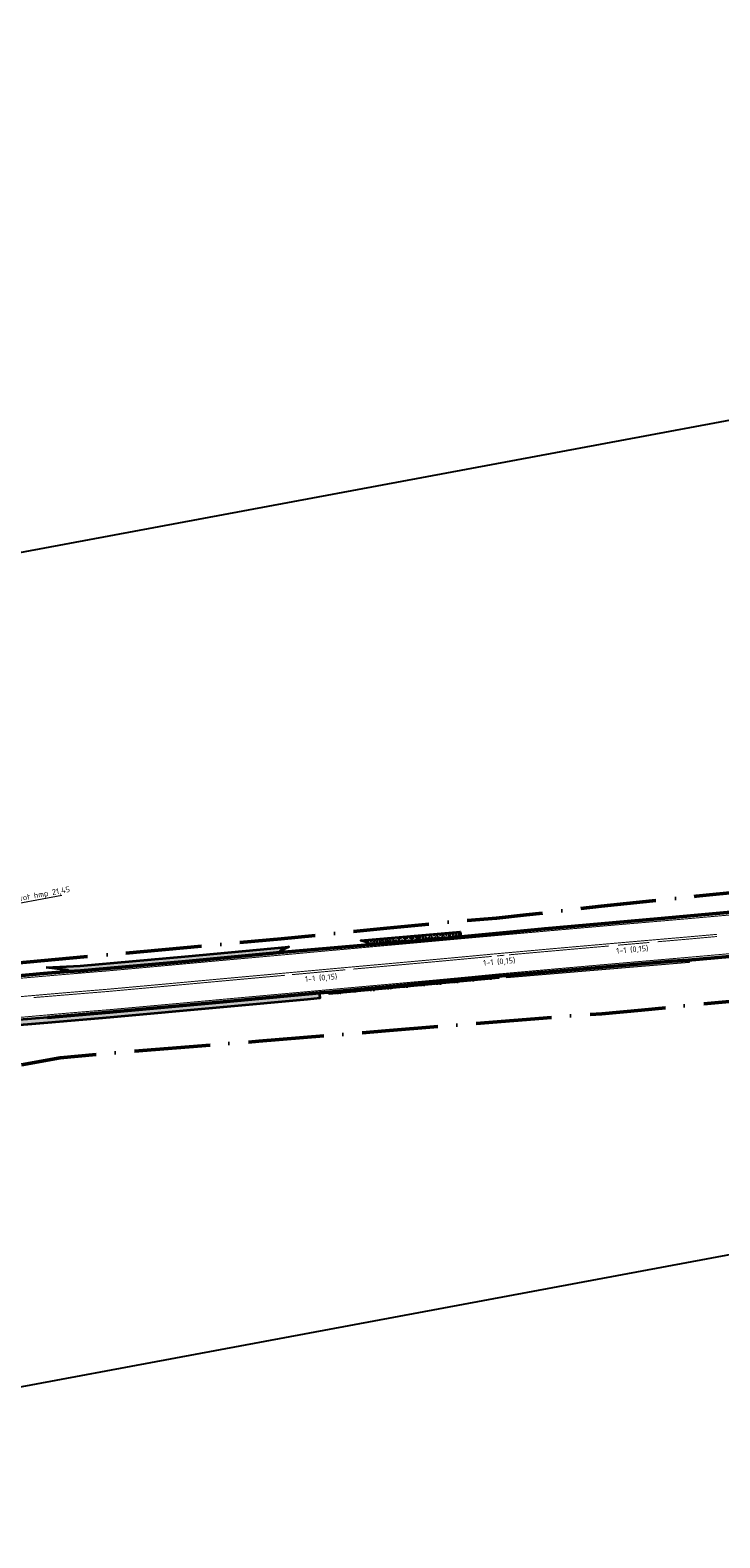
# Model space of a CAD drawing. Header units: metres. Extents: x 125342 to 129425, y 451189 to 457051.
# Tile 34 of 68: x 126811 to 126920, y 451480 to 451719. Entities that reach past the tile are written whole.
import ezdxf
from ezdxf import colors
from ezdxf.entities.mleader import LeaderData, LeaderLine
from ezdxf.math import Vec2, Vec3

# ---------------------------------------------------------------- set-up
doc = ezdxf.new("R2010")
doc.units = ezdxf.units.M
for name, pattern in [('VW-1-1_STREEP', [2, 1, -1]), ('VW-3-3_STREEP', [6, 3, -3]), ('XX-PROJECTGRENS', [18, 12, -3, 0, -3])]:
    doc.linetypes.add(name, pattern=pattern)
doc.layers.get('Defpoints').update_dxf_attribs({"color": 30})
for name, color, linetype, lineweight in [('B-WE-VW-MARKERING_LANGS_STREEP_11_015-G', 7, 'VW-1-1_STREEP', 13), ('B-WE-VW-MARKERING_LANGS_STREEP_33_015-G', 7, 'VW-3-3_STREEP', 13), ('B-WE-VW-MARKERING_LANGS_STREEP_DOORGETROKKEN_015-G', 7, 'Continuous', 13), ('N-WE-KG-GRENS_PROJECT_NIEUW-G', 7, 'XX-PROJECTGRENS', 50), ('N-WE-VH-KANTVERHARDING-G', 210, 'Continuous', 50), ('N-WE-VH-VERHARDING_GRASBETONSTEEN-A-1000-40CM', 32, 'Continuous', 18), ('N-WE-VH-VERHARDING_GRASBETONSTEEN-A-1000-80CM', 72, 'Continuous', 18), ('N-WE-VH-VERHARDING_GRASBETONSTEEN-G', 70, 'Continuous', 35), ('N-WE-VW-MARKERING-T18', 7, 'Continuous', 18), ('X-XX-AL-T18', 7, 'Continuous', 18)]:
    doc.layers.add(name, color=color, linetype=linetype, lineweight=lineweight)
doc.styles.add('NLCS-ISO-M500-T18', font='NLCS-ISO.ttf', dxfattribs={"height": 0.9})
pattern_1 = [(90, (0, 0), (-1, 6e-17), []), (90, (0.25, 0), (-1, 6e-17), []), (0, (0, 0), (0, 1), [-0.25, 0.25]), (0, (0, 0.25), (0, 1), [-0.25, 0.25]), (0, (0, 0.5), (0, 1), [0.25, -0.25]), (0, (0, 0.75), (0, 1), [0.25, -0.25]), (90, (0.5, 0), (-1, 6e-17), [0.25, -0.25]), (90, (0.75, 0), (-1, 6e-17), [0.25, -0.25])]

msp = doc.modelspace()

# ---------------------------------------------------------------- hatches: boundary and pattern name
at = {"layer": 'N-WE-VH-VERHARDING_GRASBETONSTEEN-A-1000-40CM', "true_color": 0xcd6928}
h = msp.add_hatch(dxfattribs=at)
h.set_pattern_fill('AVH-GRASBETONSTEEN_01-SO', color=32, scale=0.5, pattern_type=2)
h.set_pattern_definition(pattern_1)
h.paths.add_polyline_path([(126915.091, 451571.167), (126915.057, 451571.566), (126914.927, 451571.555), (126912.361, 451571.391), (126899.535, 451570.259), (126886.081, 451569.12), (126886.116, 451568.722)])
h = msp.add_hatch(dxfattribs=at)
h.set_pattern_fill('AVH-GRASBETONSTEEN_01-SO', color=32, scale=0.5, pattern_type=2)
h.set_pattern_definition(pattern_1)
h.paths.add_polyline_path([(126884.899, 451568.602), (126884.863, 451569), (126869.298, 451567.53), (126858, 451566.477), (126858.027, 451566.078)])
at = {"layer": 'N-WE-VH-VERHARDING_GRASBETONSTEEN-A-1000-80CM'}
h = msp.add_hatch(dxfattribs=at)
h.set_pattern_fill('AVH-GRASBETONSTEEN_01-SO', color=256, scale=0.5, pattern_type=2)
h.set_pattern_definition(pattern_1)
h.paths.add_polyline_path([(126878.87, 451575.233), (126878.839, 451575.558), (126878.842, 451575.559), (126878.801, 451576.03), (126863.03, 451574.656), (126864.259, 451574.256), (126864.308, 451573.964)])
h = msp.add_hatch(dxfattribs=at)
h.set_pattern_fill('AVH-GRASBETONSTEEN_01-SO', color=256, scale=0.5, pattern_type=2)
h.set_pattern_definition(pattern_1)
h.paths.add_polyline_path([(126813.174, 451570.377), (126818.573, 451570.643), (126835.166, 451572.127), (126851.626, 451573.663), (126850.282, 451572.983), (126850.242, 451572.73), (126835.239, 451571.33), (126818.628, 451569.845), (126816.678, 451569.749), (126816.66, 451569.921)])
h = msp.add_hatch(dxfattribs=at)
h.set_pattern_fill('AVH-GRASBETONSTEEN_01-SO', color=256, scale=0.5, pattern_type=2)
h.set_pattern_definition(pattern_1)
edge = h.paths.add_edge_path()
edge.add_line((126813.398, 451562.448), (126806.36, 451561.846))
edge.add_line((126806.36, 451561.846), (126803.187, 451560.757))
edge.add_arc((127076.627, 448478.109), 3094.752, 94.878003, 95.069033, ccw=False)
edge.add_line((126813.466, 451561.651), (126823.301, 451562.493))
edge.add_line((126823.301, 451562.493), (126841.291, 451564.153))
edge.add_line((126841.291, 451564.153), (126854.578, 451565.368))
edge.add_line((126854.578, 451565.368), (126856.579, 451565.565))
edge.add_line((126856.579, 451565.565), (126856.501, 451566.361))
edge.add_line((126856.501, 451566.361), (126854.502, 451566.164))
edge.add_line((126854.502, 451566.164), (126841.217, 451564.95))
edge.add_line((126841.217, 451564.95), (126823.23, 451563.29))
edge.add_line((126823.23, 451563.29), (126813.398, 451562.448))

# ---------------------------------------------------------------- linework, layer by layer
at = {"layer": 'B-WE-VW-MARKERING_LANGS_STREEP_11_015-G'}
msp.add_lwpolyline([(126903.791, 451573.902, 0.15, 0.15, -0.0001882), (126908.784, 451574.335, 0, 0, 0)], format="xyseb", dxfattribs=at)
at = {"layer": 'B-WE-VW-MARKERING_LANGS_STREEP_11_015-G', "const_width": 0.15, "flags": 128}
for points in [[(126884.611, 451572.202, -0.0000431), (126885.768, 451572.306)], [(126852.139, 451569.235, 0.0000387), (126857.714, 451569.743, -0.0000243), (126860.605, 451570.005)]]:
    msp.add_lwpolyline(points, format="xyb", dxfattribs=at)
at = {"layer": 'B-WE-VW-MARKERING_LANGS_STREEP_33_015-G', "const_width": 0.15, "flags": 128}
for points in [[(127151.191, 451626.128, -0.0031877), (127134.493, 451618.522, -0.0362922), (127107.448, 451609.22, -0.0012401), (127093.955, 451606.219, -0.007693), (127084.06, 451604.231, 0.000312), (127048.752, 451597.631), (127041.053, 451596.227, 0.002406), (127028.96, 451593.962, 0.0050811), (127008.535, 451590.003, 0.0024759), (126990.984, 451587.114, -0.0069856), (126970.996, 451584.173, -0.0016279), (126954.565, 451582.022, -0.0124757), (126929.827, 451579.421), (126914.346, 451578.051, 0.0011213), (126884.261, 451575.408, 0.0001888), (126868.734, 451574.002, 0.0001012), (126857.429, 451572.981, -0.0000914), (126840.615, 451571.451, -0.0005777), (126822.659, 451569.809, 0.0014714), (126812.805, 451568.987, 0.0014714)], [(126813.361, 451562.862, -0.0014721), (126823.183, 451563.682, 0.0005784), (126841.177, 451565.327, 0.0001179), (126857.967, 451566.854, -0.0000964), (126869.268, 451567.875, 0.003003), (126884.823, 451569.334, -0.0011211), (126914.875, 451571.974), (126930.339, 451573.342, 0.0124587), (126955.346, 451575.972, 0.0016267), (126971.803, 451578.127, 0.0069927), (126991.981, 451581.096, -0.0024979), (127009.627, 451584, -0.0051201), (127030.086, 451587.967, -0.0024112), (127042.147, 451590.226), (127049.861, 451591.632, -0.0003121), (127085.173, 451598.234, 0.0076962), (127095.256, 451600.259, 0.0013959), (127108.896, 451603.295, 0.0365718), (127136.939, 451612.934, 0.0032037), (127153.791, 451620.61)], [(126638.395, 451553.242), (126655.461, 451551.439, 0.0030379), (126657.738, 451551.284, 0.0054372), (126661.948, 451551.066, 0.0080011), (126668.45, 451550.9, 0.0082324), (126675.121, 451550.947, 0.0083229), (126681.784, 451551.212), (126691.503, 451551.864), (126716.755, 451554.124), (126730.039, 451555.327), (126742.162, 451556.401), (126754.191, 451557.501), (126769.808, 451558.929), (126786.279, 451560.409), (126815.04, 451563.006)]]:
    msp.add_lwpolyline(points, format="xyb", dxfattribs=at)
at = {"layer": 'B-WE-VW-MARKERING_LANGS_STREEP_33_015-G', "flags": 128}
msp.add_lwpolyline([(126812.805, 451568.987, 0.15, 0.15, 0.0010512), (126805.768, 451568.364, 0.15, 0.15, -0.0112564), (126804.009, 451568.224, 0, 0, 0)], format="xyseb", dxfattribs=at)
at = {"layer": 'B-WE-VW-MARKERING_LANGS_STREEP_DOORGETROKKEN_015-G', "const_width": 0.15, "flags": 128}
for points in [[(126813.067, 451566.099, -0.0014717), (126822.906, 451566.92, 0.000578), (126840.88, 451568.563, 0.0001167), (126857.682, 451570.092, -0.0000997), (126868.985, 451571.113, 0.0014013), (126884.526, 451572.546, -0.0011212), (126914.596, 451575.187), (126919.493, 451575.62)], [(126910.088, 451574.448, -0.000171), (126914.626, 451574.838), (126919.5, 451575.281)], [(126861.854, 451570.118, -0.0000602), (126869.017, 451570.764, 0.0013322), (126883.792, 451572.125)], [(126886.526, 451572.374, -0.0005981), (126902.391, 451573.78)], [(126813.098, 451565.762, -0.0001226), (126822.936, 451566.571, 0.0005781), (126840.912, 451568.215, 0.0000703), (126851.035, 451569.135)], [(126804.275, 451565.305, -0.0063363), (126806.031, 451565.476, -0.001053), (126813.067, 451566.099, -0.001053)], [(126811.202, 451565.606, -0.0000236), (126813.098, 451565.762, -0.0000236)]]:
    msp.add_lwpolyline(points, format="xyb", dxfattribs=at)
at = {"layer": 'Defpoints', "flags": 128}
msp.add_lwpolyline([(126738.155, 451622.919), (127207.073, 451710.346), (127230.901, 451582.543), (126761.983, 451495.116)], close=True, dxfattribs=at)
msp.add_lwpolyline([(126738.155, 451622.919), (127207.073, 451710.346), (127230.901, 451582.543), (126761.983, 451495.116)], close=True, dxfattribs=at)
at = {"layer": 'N-WE-VH-KANTVERHARDING-G', "flags": 128}
for points in [[(126934.448, 451580.312), (126910.047, 451578.081), (126892.186, 451576.502), (126878.87, 451575.233), (126864.308, 451573.964), (126853.898, 451573.051), (126850.242, 451572.73), (126835.239, 451571.33), (126818.628, 451569.845), (126816.678, 451569.749), (126812.768, 451569.394)], [(126930.403, 451572.879), (126914.927, 451571.555), (126912.361, 451571.391), (126899.535, 451570.259), (126886.081, 451569.12), (126884.863, 451569), (126869.298, 451567.53), (126858, 451566.477), (126856.501, 451566.361), (126841.218, 451564.95), (126823.23, 451563.29), (126813.398, 451562.448)], [(126812.768, 451569.394), (126800.191, 451568.254)]]:
    msp.add_lwpolyline(points, dxfattribs=at)
at = {"layer": 'N-WE-VH-VERHARDING_GRASBETONSTEEN-A-1000-40CM', "color": 32, "true_color": 0xcd6928, "flags": 128}
for points in [[(126915.057, 451571.566), (126915.091, 451571.167), (126886.116, 451568.722)], [(126884.863, 451569), (126884.899, 451568.602), (126858.027, 451566.078), (126858, 451566.477)], [(126886.081, 451569.12), (126886.116, 451568.722)]]:
    msp.add_lwpolyline(points, dxfattribs=at)
at = {"layer": 'N-WE-VH-VERHARDING_GRASBETONSTEEN-G', "flags": 128}
for points in [[(126878.87, 451575.233), (126864.308, 451573.964), (126864.259, 451574.256), (126863.03, 451574.656), (126878.801, 451576.03)], [(126813.174, 451570.377), (126818.573, 451570.643), (126835.166, 451572.127), (126851.626, 451573.663), (126850.282, 451572.983), (126850.242, 451572.73), (126835.239, 451571.33), (126818.628, 451569.845), (126816.678, 451569.749), (126816.66, 451569.921)]]:
    msp.add_lwpolyline(points, close=True, dxfattribs=at)
msp.add_lwpolyline([(126884.863, 451569), (126858, 451566.477)], dxfattribs=at)
msp.add_lwpolyline([(126813.398, 451562.448), (126806.36, 451561.846), (126803.187, 451560.757, -0.0008335), (126813.466, 451561.651), (126823.301, 451562.493), (126841.291, 451564.153), (126854.578, 451565.368), (126856.579, 451565.565), (126856.501, 451566.361), (126854.502, 451566.164), (126841.217, 451564.95), (126823.23, 451563.29)], format="xyb", close=True, dxfattribs=at)

# ---------------------------------------------------------------- texts
at = {"layer": 'N-WE-VW-MARKERING-T18', "style": 'NLCS-ISO-M500-T18'}
for p in [(126882.474, 451570.639), (126903.554, 451572.55), (126854.247, 451568.078)]:
    msp.add_text('1-1 (0,15)', height=0.9, rotation=5.09347, dxfattribs=at).set_placement(p)

# ---------------------------------------------------------------- next in the draw order: leaders
at = {"layer": 'X-XX-AL-T18'}
ml = msp.add_multileader_mtext('Standard', dxfattribs=at)
ml.set_content('Vervangen gehele verhardingsconstructie, van hmp 19.5 tot hmp 21,45', color=7, style='NLCS-ISO-M500-T18')
ml.set_leader_properties(color=256, lineweight=-1)
ml.build(insert=Vec2(0, 0))
ml.multileader.update_dxf_attribs({"text_left_attachment_type": 5, "text_right_attachment_type": 5, "dogleg_length": 0.9, "arrow_head_size": 0.9})
ctx = ml.context
ctx.base_point, ctx.char_height, ctx.arrow_head_size, ctx.landing_gap_size, ctx.plane_origin, ctx.plane_x_axis, ctx.plane_y_axis = Vec3(126775.274, 451574.304), 0.9, 0.9, 0.45, Vec3(126776.214, 451568.894), Vec3(0.9830597, 0.1832856), Vec3(-0.1832856, 0.9830597)
ctx.left_attachment, ctx.right_attachment = 5, 5
notes = []
notes.append((ctx, [(0, (1, 1, 0), (126774.39, 451574.139), (0.9830597, 0.1832856), 0.9, [(0, [(126771.599, 451565.603)], 0, [])])]))
ctx.mtext.insert, ctx.mtext.text_direction, ctx.mtext.rotation, ctx.mtext.flow_direction = Vec3(126775.502, 451575.536), Vec3(0.9830597, 0.1832856), 0.1843276, 5
ctx.mtext.has_bg_fill, ctx.mtext.bg_color, ctx.mtext.bg_scale_factor, ctx.mtext.bg_transparency, ctx.mtext.use_window_bg_color = 1, -1027028792, 1.5, 0, 1
for ctx, leaders in notes:
    for number, flags, end, landing, length, lines in leaders:
        leader = LeaderData()
        leader.index, (leader.has_last_leader_line, leader.has_dogleg_vector, leader.attachment_direction) = number, flags
        leader.last_leader_point, leader.dogleg_vector, leader.dogleg_length = Vec3(end), Vec3(landing), length
        for number, points, colour, breaks in lines:
            line = LeaderLine()
            line.index, line.vertices, line.color, line.breaks = number, Vec3.list(points), colors.encode_raw_color(colour), breaks
            leader.lines.append(line)
        ctx.leaders.append(leader)

# ---------------------------------------------------------------- next in the draw order: linework, layer by layer
at = {"layer": 'N-WE-KG-GRENS_PROJECT_NIEUW-G', "flags": 128}
msp.add_lwpolyline([(129300.888, 452079.925), (129283.995, 452089.514), (129278.327, 452084.13), (129270.394, 452078.618), (129261.786, 452073.43), (129251.682, 452069.279), (129241.757, 452065.997), (129236.384, 452064.81), (129223.555, 452063.692), (129215.507, 452063.035), (129204.264, 452064.541), (129193.455, 452065.988), (129189.725, 452066.488), (129128.498, 452077.64), (129099.335, 452078.944), (129071.563, 452076.547), (128999.826, 452072.197), (128975.028, 452071.148), (128957.103, 452070.39), (128929.971, 452069.242), (128904.305, 452066.716), (128903.916, 452070.672), (128869.582, 452068.104), (128868.579, 452063.246), (128847.042, 452060.212), (128813.374, 452055.766), (128787.643, 452051.283), (128753.128, 452045.269), (128723.643, 452038.073), (128700.726, 452030.747), (128678.474, 452022.32), (128650.002, 452010.523), (128624.649, 451998.075), (128606.992, 451989.406), (128592.968, 451982.52), (128591.82, 451985.026), (128554.026, 451968.212), (128547.07, 451965.185), (128548.101, 451962.817), (128516.658, 451945.515), (128489.429, 451933.086), (128461.67, 451923.564), (128434.458, 451913.834), (128383.155, 451904.479), (128348.844, 451901.122), (128299.19, 451899.983), (128237.689, 451900.992), (128204.759, 451901.533), (128099.4, 451903.262), (128058.736, 451903.929), (128010.208, 451904.726), (127955.673, 451905.621), (127901.325, 451906.513), (127901.464, 451914.983), (127870.698, 451915.488), (127870.623, 451910.881), (127844.015, 451909.865), (127816.053, 451911.439), (127797.768, 451912.185), (127780.996, 451913.281), (127756.714, 451904.453), (127736.312, 451899.223), (127714.561, 451891.787), (127704.816, 451887.656), (127690.219, 451880.288), (127665.635, 451864.639), (127643.407, 451846.476), (127620.255, 451826.896), (127605.332, 451813.53), (127583.364, 451796.255), (127558.385, 451778.888), (127544.667, 451769.378), (127537.544, 451764.695), (127535.833, 451763.525), (127528.38, 451759.288), (127514.488, 451751.952), (127506.086, 451747.605), (127500.238, 451745.288), (127451.38, 451723.725), (127445.614, 451720.708), (127440.858, 451718.953), (127431.246, 451715.568), (127421.06, 451712.101), (127402.316, 451705.49), (127400.104, 451704.71), (127396.955, 451703.6), (127375.984, 451696.56), (127350.907, 451687.847), (127344.928, 451685.821), (127334.644, 451682.336), (127331.279, 451681.372), (127322.109, 451678.718), (127308.202, 451674.909), (127295.337, 451671.762), (127284.248, 451668.536), (127283.625, 451668.378), (127215.959, 451654.207), (127193.374, 451648.276), (127179.175, 451643.738), (127170.143, 451639.909), (127144.425, 451625.911), (127142.437, 451624.863), (127133.607, 451620.861), (127128.781, 451618.706), (127121.462, 451615.922), (127118.05, 451614.783), (127113.567, 451613.231), (127106.937, 451611.505), (127103.059, 451610.065), (127082.48, 451606.885), (127064.863, 451603.486), (127048.59, 451600.38), (127040.299, 451598.941), (127011.996, 451593.611), (127000.502, 451591.573), (126980.382, 451588.207), (126934.998, 451583.806), (126923.636, 451582.402), (126916.179, 451581.669), (126909.279, 451580.94), (126901.137, 451580.071), (126889.239, 451578.694), (126884.542, 451578.204), (126876.34, 451577.473), (126867.164, 451576.575), (126859.027, 451575.788), (126850.425, 451574.905), (126789.649, 451569.318), (126769.054, 451567.67), (126760.445, 451567.925), (126747.162, 451569.001), (126735.955, 451567.685), (126718.893, 451565.958), (126694.276, 451563.465), (126688.577, 451562.888), (126688.83, 451560.387), (126664.678, 451559.795), (126628.388, 451563.478), (126629.094, 451569.14), (126618.041, 451570.532), (126599.508, 451572.696), (126597.158, 451567.553), (126553.146, 451572.817), (126527.511, 451574.453), (126502.012, 451574.939), (126458.696, 451576.072), (126419.774, 451575.218), (126375.819, 451571.631), (126341.938, 451564.821), (126317.004, 451560.361), (126299.964, 451558.197), (126279.59, 451557.685), (126266.673, 451558.618), (126237.785, 451561.866), (126210.616, 451565.372), (126182.141, 451569.154), (126167.049, 451571.281), (126142.661, 451574.814), (126143.587, 451582.456), (126098.903, 451586.802), (126098.107, 451580.613), (126042.457, 451586.263), (126019.112, 451592.581), (126008.693, 451594.543), (126007.877, 451596.43), (125988.323, 451598.966), (125940.893, 451602.958), (125940.143, 451597.294), (125904.224, 451592.554), (125883.348, 451589.234), (125867.76, 451584.157), (125840.573, 451573.904), (125815.612, 451562.497), (125792.598, 451547.608), (125769.395, 451532.595), (125724.352, 451494.254), (125705.126, 451477.894), (125677.65, 451453.675), (125637.404, 451414.864), (125603.602, 451385.092), (125589.326, 451373.588), (125575.327, 451362.958), (125559.516, 451353.388), (125546.696, 451346.553), (125524.566, 451334.165), (125505.515, 451323.615), (125480.507, 451312.463), (125459.491, 451302.018), (125419.025, 451281.734), (125397.854, 451270.607), (125379.968, 451260.576), (125387.132, 451251.911), (125397.843, 451241.238), (125406.22, 451247.537), (125422.044, 451258.841), (125433.646, 451266.945), (125447.293, 451274.062), (125455.671, 451278.211), (125469.618, 451285.401), (125492.119, 451296.913), (125497.059, 451299.283), (125499.409, 451300.481), (125505.688, 451303.681), (125521.893, 451311.957), (125529.216, 451315.512), (125530.093, 451315.953), (125540.102, 451320.995), (125550.362, 451326.383), (125553.218, 451328.024), (125559.848, 451331.725), (125566.273, 451335.586), (125568.481, 451336.772), (125575.661, 451341.479), (125585.505, 451348.194), (125591.157, 451352.36), (125596.349, 451356.113), (125601.205, 451359.623), (125616.987, 451372.353), (125621.336, 451376.001), (125632.021, 451385.237), (125655.056, 451406.147), (125668.787, 451418.589), (125674.144, 451423.457), (125681.79, 451430.61), (125688.026, 451436.198), (125694.465, 451442.084), (125697.029, 451444.368), (125706.888, 451453.384), (125715.59, 451461.506), (125729.569, 451473.671), (125734.222, 451477.993), (125745.059, 451487.552), (125759.466, 451499.952), (125767.881, 451507.688), (125777.82, 451515.85), (125783.489, 451520.433), (125790.532, 451525.392), (125798.181, 451530.726), (125798.325, 451530.827), (125805.894, 451535.261), (125805.899, 451535.253), (125805.894, 451535.261), (125813.793, 451539.716), (125816.086, 451541.149), (125821.007, 451543.755), (125828.977, 451547.465), (125833.624, 451549.646), (125841.494, 451553.256), (125851.862, 451557.868), (125863.23, 451562.182), (125870.826, 451565.016), (125885.394, 451569.409), (125889.467, 451570.614), (125895.915, 451572.146), (125908.835, 451574.987), (125913.908, 451575.793), (125913.908, 451575.791), (125913.908, 451575.793), (125923.48, 451577.079), (125928.829, 451577.885), (125937.027, 451578.444), (125948.775, 451579.308), (125956.174, 451579.291), (125968.672, 451579.181), (125980.073, 451577.868), (125988.37, 451576.862), (125990.698, 451576.58), (125999.544, 451575.434), (126001.454, 451575.177), (126006.248, 451574.48), (126012.908, 451573.508), (126047.193, 451569.701), (126049.868, 451569.403), (126066.623, 451567.312), (126093.744, 451562.155), (126191.511, 451547.801), (126240.936, 451544.974), (126251.094, 451543.806), (126272.733, 451541.948), (126292.239, 451540.907), (126311.923, 451543.224), (126337.52, 451547.637), (126360.272, 451552.103), (126375.299, 451554.538), (126378.023, 451554.891), (126382.275, 451555.443), (126382.925, 451555.418), (126395.227, 451557.101), (126401.975, 451557.737), (126406.343, 451558.149), (126409.654, 451558.461), (126415.08, 451558.939), (126435.009, 451560.077), (126454.763, 451560.213), (126475.117, 451560.1), (126490.796, 451559.735), (126493.972, 451559.786), (126512.701, 451559.622), (126516.569, 451559.363), (126528.63, 451558.681), (126541.308, 451558.264), (126547.86, 451557.942), (126560.613, 451556.399), (126578.244, 451554.308), (126583.045, 451553.686), (126587.696, 451553.038), (126602.951, 451551.297), (126610.065, 451550.33), (126617.18, 451549.579), (126632.46, 451547.762), (126641.312, 451546.817), (126650.915, 451545.647), (126655.597, 451545.355), (126664.393, 451544.805), (126668.119, 451544.457), (126676.596, 451544.612), (126689.224, 451544.87), (126693.449, 451545.422), (126712.953, 451546.86), (126730.456, 451548.571), (126740.682, 451549.427), (126744.248, 451549.78), (126746.256, 451549.915), (126763.238, 451548.691), (126774.74, 451549.348), (126778.716, 451549.607), (126780.941, 451549.752), (126789.567, 451551.332), (126815.394, 451556.05), (126825.771, 451557.007), (126846.9, 451558.695), (126866.953, 451560.333), (126896.633, 451562.727), (126901.234, 451563.03), (126907.51, 451563.634), (126922.612, 451565.093), (126939.94, 451566.804), (126942.79, 451567.156), (126954.978, 451568.872), (126958.143, 451569.317), (126982.996, 451572.833), (126996.907, 451574.905), (126997.498, 451574.993), (126999.948, 451575.469), (127001.91, 451575.827), (127005.429, 451576.47), (127013.955, 451578.199), (127018.225, 451579.066), (127027.007, 451580.69), (127042.002, 451583.386), (127058.992, 451586.529), (127069.599, 451588.124), (127084.599, 451590.369), (127105.155, 451594.2), (127124.078, 451599.59), (127167.509, 451620.373), (127183.572, 451626.959), (127206.788, 451633.721), (127358.772, 451670.938), (127386.312, 451680.584), (127472.662, 451709.824), (127498.935, 451718.976), (127534.926, 451729.423), (127544.073, 451734.488), (127565.631, 451741.73), (127573.79, 451738.675), (127587.752, 451732.098), (127595.567, 451740.834), (127593.609, 451748.631), (127601.029, 451761.122), (127608.016, 451771.346), (127632.855, 451795.825), (127636.711, 451801.815), (127640.107, 451807.105), (127648.005, 451814.038), (127662.275, 451832.048), (127682.811, 451847.245), (127701.162, 451859.555), (127727.131, 451868.983), (127744.76, 451875.552), (127780.27, 451880.501), (127823.149, 451882.3), (127833.708, 451883.253), (127842.121, 451884.246), (127861.58, 451884.694), (127871.951, 451884.935), (127924.043, 451882.726), (127930.489, 451882.692), (127938.306, 451882.677), (127952.513, 451882.749), (127977.38, 451882.221), (128016.044, 451881.572), (128035.585, 451881.155), (128064.451, 451880.569), (128076.278, 451880.383), (128082.178, 451880.264), (128114.934, 451879.513), (128137.906, 451879.075), (128160.133, 451878.647), (128176.848, 451878.331), (128198.587, 451877.954), (128210.489, 451877.719), (128217.086, 451877.545), (128221.028, 451877.459), (128248.247, 451876.902), (128265.615, 451876.546), (128278.516, 451876.25), (128292.365, 451875.967), (128306.943, 451875.835), (128325.777, 451875.69), (128331.782, 451875.306), (128335.09, 451874.997), (128343.069, 451874.09), (128353.201, 451872.331), (128359.527, 451871.079), (128362.359, 451870.332), (128365.05, 451869.58), (128376.509, 451866.991), (128388.528, 451868.035), (128398.681, 451872.437), (128399.652, 451881.315), (128398.234, 451888.254), (128433.209, 451896.648), (128469.643, 451907.292), (128491.502, 451915.289), (128510.577, 451923.58), (128527.271, 451930.835), (128544.986, 451939.696), (128566.878, 451950.646), (128585.308, 451959.864), (128590.126, 451939.751), (128590.553, 451937.97), (128608.829, 451944.543), (128637.307, 451954.786), (128628.74, 451975.63), (128639.64, 451980.725), (128646.054, 451986.489), (128650.341, 451990.341), (128668.315, 451998.844), (128696.904, 452010.146), (128718.888, 452018.837), (128757.596, 452029.551), (128784.9, 452036.566), (128820.01, 452039.825), (128838.707, 452040.859), (128861.27, 452043.183), (128860.5, 452030.896), (128859.864, 452026.702), (128882.241, 452028.277), (128900.796, 452029.49), (128909.809, 452034.387, 0.0050004), (128910.141, 452034.572), (128916.732, 452038.325), (128921.769, 452040.785), (128922.845, 452041.28), (128927.328, 452043.09), (128929.697, 452043.84), (128930.15, 452043.942), (128937.187, 452045.225), (128940.435, 452045.699), (128946.097, 452046.241), (128948.676, 452046.474, -0.0007129), (128948.693, 452046.476), (128999.871, 452050.949), (129022.884, 452053.029), (129027.471, 452053.456), (129029.344, 452053.63), (129035.562, 452054.038, -0.0002959), (129054.009, 452055.632, -0.0206312), (129088.243, 452057.152, 0.0024688), (129115.723, 452056.855, -0.0274739), (129126.246, 452056.215), (129146.31, 452053.882), (129195.537, 452045.11, 0.0183056), (129226.524, 452040.752, 0.0018086), (129229.601, 452040.445, 0.0033183), (129231.207, 452040.311, 0.009794), (129236.59, 452040.004, 0.0330651), (129246.96, 452040.013, 0.0641877), (129266.051, 452043.734), (129267.309, 452044.071), (129271.082, 452045.276), (129283.31, 452053.007), (129286.004, 452055.521), (129286.631, 452056.219), (129287.888, 452057.628), (129292.088, 452064.711), (129300.888, 452079.925)], format="xyb", close=True, dxfattribs=at)

doc.saveas('drawing.dxf')
